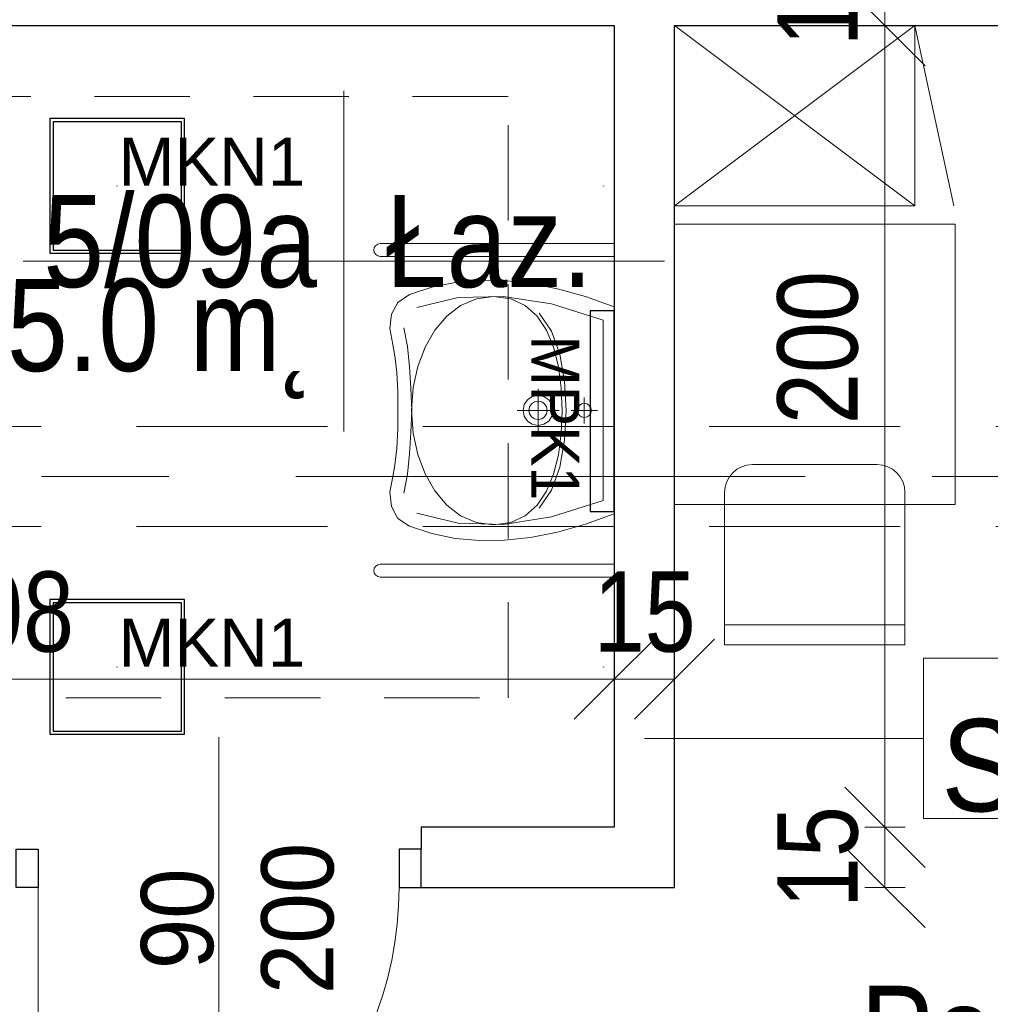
# Model space of a CAD drawing. Header units: centimetres. Extents: x -1631 to 21770, y -8842 to 3590.
# Tile 127 of 150: x 702 to 944, y 757 to 1002. Entities that reach past the tile are written whole.
import ezdxf

# ---------------------------------------------------------------- set-up
doc = ezdxf.new("R2010")
doc.units = ezdxf.units.CM
for name, pattern in [('Oś', [222.25, 127, -31.75, 31.75, -31.75]), ('Ponad', [39.688, 23.813, -15.875]), ('Ukryte', [71.438, 47.625, -23.813])]:
    doc.linetypes.add(name, pattern=pattern)
for name, color, linetype, lineweight in [('A-ANNO-DIMS', 211, 'Continuous', 13), ('A-ANNO-DIMS-100', 211, 'Continuous', 13), ('A-ANNO-NOTE', 131, 'Continuous', 9), ('A-AREA-IDEN', 2, 'Continuous', 13), ('A-DETL-GENF', 92, 'Continuous', 9), ('A-DETL-HDLN', 90, 'Ukryte', 9), ('A-DETL-MEDM', 33, 'Continuous', 13), ('A-DOOR', 31, 'Continuous', 13), ('A-FLOR-OVHD', 1, 'Ponad', 9), ('A-WALL', 113, 'Continuous', 13), ('A-WALL-IDEN', 211, 'Continuous', 13), ('I-FURN', 30, 'Continuous', 9), ('P-SANR-FIXT', 6, 'Continuous', 9), ('S-GRID', 1, 'Continuous', 13)]:
    doc.layers.add(name, color=color, linetype=linetype, lineweight=lineweight)
doc.layers.add('E_oprawy', color=12, linetype='Continuous')
doc.styles.add('Arial', font='arial.ttf', dxfattribs={"width": 0.9, "height": 18})
doc.styles.add('Arial Narrow_5', font='ARIALN.TTF', dxfattribs={"height": 20})
doc.styles.add('Arial_11', font='arial.ttf', dxfattribs={"width": 0.85, "height": 23})
doc.styles.add('Arial_12', font='arial.ttf', dxfattribs={"width": 0.9, "height": 23})
doc.dimstyles.new('Diagonal_1_100__0__wewnętrzne_1', dxfattribs={"dimscale": 30.48, "dimtxt": 20.468619, "dimasz": 0.656168, "dimexe": 0.164042, "dimexo": 0.0625, "dimgap": 0.032808, "dimtad": 1, "dimdec": 0, "dimdsep": 46, "dimtxsty": 'Arial Narrow_5', "dimblk1": 'OBLIQUE', "dimblk2": 'OBLIQUE', "dimsah": 1, "dimcen": 0.09, "dimazin": 0, "dimtfac": 1, "dimtdec": 4, "dimtix": 1, "dimtmove": 0, "dimatfit": 3, "dimfxl": 0, "dimtvp": 1, "dimtolj": 1, "dimtzin": 0, "dimarcsym": 0})
doc.dimstyles.new('Diagonal_1_100__0__wewnętrzne_2', dxfattribs={"dimscale": 30.48, "dimtxt": 20.468619, "dimasz": 0.656168, "dimexe": 0.164042, "dimexo": 0.0625, "dimgap": 0.032808, "dimtad": 1, "dimdec": 0, "dimdsep": 46, "dimtxsty": 'Arial Narrow_5', "dimblk1": 'OBLIQUE', "dimblk2": 'OBLIQUE', "dimsah": 1, "dimcen": 0.09, "dimazin": 0, "dimtfac": 1, "dimtdec": 4, "dimtix": 1, "dimtmove": 2, "dimatfit": 3, "dimfxl": 0, "dimtvp": 1, "dimtolj": 1, "dimtzin": 0, "dimarcsym": 0})

# ---------------------------------------------------------------- blocks, each defined once
blk = doc.blocks.new('Blat - Blat-V2-5_piętro III __10_50 m_ - stan projektowany')
at = {"layer": 'I-FURN'}
for p, q in [((0, 0), (70, 0)), ((70, 0), (70, -70)), ((70, -70), (0, -70))]:
    blk.add_line(p, q, dxfattribs=at)
blk = doc.blocks.new('DRZWI 1S - automatyczna etykieta - Drzwi 90 _łazienkowe_-2364279-5_piętro III __10_50 m_ - stan projektowany')
at = {"layer": 'A-DETL-GENF'}
for p, q in [((-50.5, 7.5), (-50.5, -2)), ((-45, 7.5), (-50.5, 7.5)), ((-45, -2), (-45, 7.5)), ((50.5, 7.5), (45, 7.5)), ((45, 7.5), (45, -2)), ((50.5, -2), (50.5, 7.5)), ((-50.5, -2), (-45, -2)), ((45, -2), (50.5, -2))]:
    blk.add_line(p, q, dxfattribs=at)
at = {"layer": 'A-DETL-MEDM', "lineweight": 25}
for p, q in [((-45, 7.5), (-50.5, 7.5)), ((-50.5, 7.5), (-50.5, -2)), ((-45, -2), (-45, 7.5)), ((45, -2), (45, 7.5)), ((45, 7.5), (50.5, 7.5)), ((50.5, 7.5), (50.5, -2)), ((-50.5, -2), (-45, -2)), ((50.5, -2), (45, -2))]:
    blk.add_line(p, q, dxfattribs=at)
at = {"layer": 'A-DOOR'}
blk.add_line((45, 7.5), (45, 97.5), dxfattribs=at)
blk.add_arc((45, 7.5), 90, 90, 180, dxfattribs=at)
blk = doc.blocks.new('umywalka dla N_65x56 koło - Type 1-2359174-5_piętro III __10_50 m_ - stan projektowany')
at = {"layer": 'P-SANR-FIXT'}
for p, q in [((-29.1, 65.9), (-29.1, 7.5)), ((-25.9, 65.9), (-25.9, 7.5)), ((50.9, 65.9), (50.9, 7.5)), ((54.1, 7.5), (54.1, 65.9)), ((-14.43, 61.47), (-16.38, 58.62)), ((-11.49, 63.08), (-14.43, 61.47)), ((-7.9, 63.51), (-11.49, 63.08)), ((-3.96, 62.78), (-7.9, 63.51)), ((-1.14, 62.22), (-3.96, 62.78)), ((3.08, 61.79), (-1.14, 62.22)), ((7.9, 61.54), (3.08, 61.79)), ((12.5, 61.51), (7.9, 61.54)), ((17.1, 61.54), (12.5, 61.51)), ((21.92, 61.79), (17.1, 61.54)), ((26.14, 62.22), (21.92, 61.79)), ((28.96, 62.78), (26.14, 62.22)), ((32.9, 63.51), (28.96, 62.78)), ((36.49, 63.08), (32.9, 63.51)), ((39.43, 61.47), (36.49, 63.08)), ((41.38, 58.62), (39.43, 61.47)), ((-8.14, 60.01), (-3.44, 59.13)), ((-3.44, 59.13), (1.64, 58.58)), ((23.33, 58.58), (28.41, 59.13)), ((28.41, 59.13), (33.11, 60.01)), ((-16.38, 58.62), (-18.22, 53.01)), ((-13.17, 56.78), (-15.64, 46.48)), ((1.52, 56.54), (-3.33, 54.72)), ((6.84, 57.67), (1.52, 56.54)), ((1.64, 58.58), (6.99, 58.24)), ((12.52, 58.06), (6.84, 57.67)), ((6.99, 58.24), (12.48, 58.02)), ((12.48, 58.02), (17.98, 58.24)), ((18.18, 57.67), (12.52, 58.06)), ((17.98, 58.24), (23.33, 58.58)), ((23.49, 56.54), (18.18, 57.67)), ((28.31, 54.72), (23.49, 56.54)), ((40.64, 46.48), (38.17, 56.78)), ((43.22, 53.01), (41.38, 58.62)), ((-3.33, 54.72), (-7.59, 52.29)), ((32.54, 52.29), (28.31, 54.72)), ((-18.22, 53.01), (-19.42, 47.19)), ((-7.59, 52.29), (-11.11, 49.31)), ((36.03, 49.31), (32.54, 52.29)), ((44.42, 47.19), (43.22, 53.01)), ((-11.11, 49.31), (-13.79, 45.83)), ((38.68, 45.83), (36.03, 49.31)), ((-19.42, 47.19), (-19.97, 41.14)), ((44.97, 41.14), (44.42, 47.19)), ((-15.64, 46.48), (-15.95, 35.24)), ((-13.79, 45.83), (-15.49, 41.92)), ((40.36, 41.92), (38.68, 45.83)), ((40.95, 35.24), (40.64, 46.48)), ((-15.49, 41.92), (-16.08, 37.64)), ((40.95, 37.64), (40.36, 41.92)), ((-19.97, 41.14), (-19.89, 34.88)), ((44.89, 34.88), (44.97, 41.14)), ((-16.08, 37.64), (-15.49, 33.33)), ((40.36, 33.33), (40.95, 37.64)), ((-19.89, 34.88), (-19.18, 28.39)), ((-15.95, 35.24), (-14.09, 23.15)), ((39.09, 23.15), (40.95, 35.24)), ((44.18, 28.39), (44.89, 34.88)), ((-15.49, 33.33), (-13.8, 29.72)), ((38.67, 29.72), (40.36, 33.33)), ((-13.8, 29.72), (-11.14, 26.76)), ((9.85, 29.16), (11.04, 29.97)), ((11.04, 29.97), (12.5, 30.26)), ((12.5, 31.76), (12.5, 21.26)), ((12.5, 30.26), (13.96, 29.97)), ((13.96, 29.97), (15.15, 29.16)), ((36.01, 26.76), (38.67, 29.72)), ((-19.18, 28.39), (-17.85, 21.67)), ((8.75, 26.51), (9.04, 27.97)), ((9.04, 27.97), (9.85, 29.16)), ((10.2, 26.51), (10.38, 27.41)), ((10.38, 27.41), (10.87, 28.14)), ((10.87, 28.14), (11.61, 28.63)), ((11.61, 28.63), (12.5, 28.81)), ((12.5, 28.81), (13.39, 28.63)), ((13.39, 28.63), (14.13, 28.14)), ((14.13, 28.14), (14.62, 27.41)), ((14.62, 27.41), (14.8, 26.51)), ((15.15, 29.16), (15.96, 27.97)), ((15.96, 27.97), (16.25, 26.51)), ((42.85, 21.67), (44.18, 28.39)), ((-7.38, 23.21), (-11.89, 26.24)), ((-11.14, 26.76), (-7.63, 24.42)), ((7.16, 26.51), (17.84, 26.51)), ((9.04, 25.06), (8.75, 26.51)), ((9.85, 23.86), (9.04, 25.06)), ((10.38, 25.62), (10.2, 26.51)), ((10.87, 24.89), (10.38, 25.62)), ((11.61, 24.39), (10.87, 24.89)), ((14.13, 24.89), (13.39, 24.39)), ((14.62, 25.62), (14.13, 24.89)), ((14.8, 26.51), (14.62, 25.62)), ((15.96, 25.06), (15.15, 23.86)), ((16.25, 26.51), (15.96, 25.06)), ((36.76, 26.24), (32.25, 23.21)), ((32.5, 24.42), (36.01, 26.76)), ((-14.09, 23.15), (-10.01, 10.3)), ((-7.63, 24.42), (-3.39, 22.67)), ((-1.64, 21.13), (-7.38, 23.21)), ((-3.39, 22.67), (1.45, 21.46)), ((11.04, 23.06), (9.85, 23.86)), ((12.5, 22.76), (11.04, 23.06)), ((12.5, 24.21), (11.61, 24.39)), ((13.39, 24.39), (12.5, 24.21)), ((13.96, 23.06), (12.5, 22.76)), ((15.15, 23.86), (13.96, 23.06)), ((23.42, 21.46), (28.26, 22.67)), ((32.25, 23.21), (26.51, 21.13)), ((28.26, 22.67), (32.5, 24.42)), ((35.01, 10.3), (39.09, 23.15)), ((-17.85, 21.67), (-15.89, 14.7)), ((5.06, 19.92), (-1.64, 21.13)), ((1.45, 21.46), (6.76, 20.76)), ((12.43, 19.54), (5.06, 19.92)), ((6.76, 20.76), (12.43, 20.54)), ((12.43, 20.54), (18.1, 20.76)), ((19.81, 19.92), (12.43, 19.54)), ((18.1, 20.76), (23.42, 21.46)), ((26.51, 21.13), (19.81, 19.92)), ((40.89, 14.7), (42.85, 21.67)), ((12.5, 18.23), (12.5, 11.72)), ((15.75, 14.98), (9.25, 14.98)), ((10.75, 14.98), (10.89, 15.66)), ((10.89, 14.3), (10.75, 14.98)), ((10.89, 15.66), (11.26, 16.21)), ((11.26, 16.21), (11.82, 16.59)), ((11.82, 16.59), (12.5, 16.73)), ((12.5, 16.73), (13.18, 16.59)), ((13.18, 16.59), (13.74, 16.21)), ((13.74, 16.21), (14.11, 15.66)), ((14.11, 15.66), (14.25, 14.98)), ((14.25, 14.98), (14.11, 14.3)), ((-15.89, 14.7), (-13.31, 7.5)), ((11.26, 13.74), (10.89, 14.3)), ((11.82, 13.36), (11.26, 13.74)), ((12.5, 13.22), (11.82, 13.36)), ((13.18, 13.36), (12.5, 13.22)), ((13.74, 13.74), (13.18, 13.36)), ((14.11, 14.3), (13.74, 13.74)), ((38.31, 7.5), (40.89, 14.7)), ((-10.01, 10.3), (12.5, 10.3)), ((12.5, 10.3), (35.01, 10.3))]:
    blk.add_line(p, q, dxfattribs=at)
for centre in [(-27.5, 65.9), (52.5, 65.9)]:
    blk.add_arc(centre, 1.6, 360, 180, dxfattribs=at)
blk = doc.blocks.new('krzesło - krzesło-1270919-5_piętro III __10_50 m_ - stan projektowany')
at = {"layer": 'I-FURN'}
for p, q in [((-15.5, 22.5), (15.5, 22.5)), ((-22.5, -22.5), (-22.5, 15.5)), ((22.5, 15.5), (22.5, -22.5)), ((22.5, -17.5), (-22.5, -17.5)), ((22.5, -22.5), (-22.5, -22.5))]:
    blk.add_line(p, q, dxfattribs=at)
for centre, start, end in [((-15.5, 15.5), 90, 180), ((15.5, 15.5), 360, 90)]:
    blk.add_arc(centre, 7, start, end, dxfattribs=at)
blk = doc.blocks.new('szafka szatniowa - szafki bez siedziska-1349188-5_piętro III __10_50 m_ - stan projektowany')
at = {"layer": 'I-FURN'}
for p, q in [((-22.5, 60), (22.5, 69.71)), ((22.5, 0), (-22.5, 60)), ((22.5, 60), (-22.5, 0)), ((-22.5, 60), (22.5, 60)), ((22.5, 60), (22.5, 0))]:
    blk.add_line(p, q, dxfattribs=at)
blk = doc.blocks.new('DIMBLOCK95-5_piętro III __10_50 m_ - stan projektowany')
at = {"layer": 'A-ANNO-DIMS-100', "transparency": 16777216}
for p, q in [((917.9, 800.83), (907.9, 810.83)), ((912.9, 800.83), (922.9, 800.83)), ((917.9, 800.83), (912.9, 800.83)), ((917.9, 785.83), (917.9, 800.83)), ((917.9, 800.83), (927.9, 790.83)), ((917.9, 785.83), (907.9, 795.83)), ((912.9, 785.83), (922.9, 785.83)), ((917.9, 785.83), (912.9, 785.83)), ((917.9, 785.83), (927.9, 775.83))]:
    blk.add_line(p, q, dxfattribs=at)
at = {"layer": 'A-ANNO-DIMS-100', "color": 0, "transparency": 16777216, "insert": (891.05, 780.65), "char_height": 20, "width": 30.4105, "attachment_point": 1, "rotation": 90, "line_spacing_factor": 0.974696, "style": 'Arial Narrow_5'}
blk.add_mtext('15', dxfattribs=at)
blk = doc.blocks.new('_Oblique')
at = {"color": 0, "linetype": 'ByBlock', "lineweight": -2}
blk.add_line((-0.5, -0.5), (0.5, 0.5), dxfattribs=at)
blk = doc.blocks.new('DIMBLOCK96-5_piętro III __10_50 m_ - stan projektowany')
at = {"layer": 'A-ANNO-DIMS-100', "transparency": 16777216}
for p, q in [((917.9, 1000.83), (907.9, 1010.83)), ((912.9, 1000.83), (922.9, 1000.83)), ((917.9, 1000.83), (912.9, 1000.83)), ((917.9, 800.83), (917.9, 1000.83)), ((917.9, 1000.83), (927.9, 990.83)), ((917.9, 800.83), (907.9, 810.83)), ((912.9, 800.83), (922.9, 800.83)), ((917.9, 800.83), (912.9, 800.83)), ((917.9, 800.83), (927.9, 790.83))]:
    blk.add_line(p, q, dxfattribs=at)
at = {"layer": 'A-ANNO-DIMS-100', "color": 0, "transparency": 16777216, "insert": (891.05, 901.39), "char_height": 20, "width": 45.6158, "attachment_point": 1, "rotation": 90, "line_spacing_factor": 0.974696, "style": 'Arial Narrow_5'}
blk.add_mtext('200', dxfattribs=at)
blk = doc.blocks.new('DIMBLOCK97-5_piętro III __10_50 m_ - stan projektowany')
at = {"layer": 'A-ANNO-DIMS-100', "transparency": 16777216}
for p, q in [((917.9, 1015.83), (907.9, 1025.83)), ((912.9, 1015.83), (922.9, 1015.83)), ((917.9, 1015.83), (912.9, 1015.83)), ((917.9, 1000.83), (917.9, 1015.83)), ((917.9, 1015.83), (927.9, 1005.83)), ((917.9, 1000.83), (907.9, 1010.83)), ((912.9, 1000.83), (922.9, 1000.83)), ((917.9, 1000.83), (912.9, 1000.83)), ((917.9, 1000.83), (927.9, 990.83))]:
    blk.add_line(p, q, dxfattribs=at)
at = {"layer": 'A-ANNO-DIMS-100', "color": 0, "transparency": 16777216, "insert": (891.05, 995.65), "char_height": 20, "width": 30.4105, "attachment_point": 1, "rotation": 90, "line_spacing_factor": 0.974696, "style": 'Arial Narrow_5'}
blk.add_mtext('15', dxfattribs=at)
blk = doc.blocks.new('METKA_POMIESZCZENIA2 - Rozbudowana krótka - bez ramki-2403173-5_piętro III __10_50 m_ - stan projektowany')
at = {"layer": 'A-AREA-IDEN'}
for p, q in [((0, 0.425), (0, 0)), ((0.0976, 0), (-0.8, 0)), ((-0.8, 0), (0.8, 0)), ((0, 0), (0, -0.425))]:
    blk.add_line(p, q, dxfattribs=at)
blk = doc.blocks.new('DIMBLOCK202-5_piętro III __10_50 m_ - stan projektowany')
at = {"layer": 'A-ANNO-DIMS-100', "transparency": 16777216}
for p, q in [((850.38, 837.79), (860.38, 847.79)), ((865.38, 837.79), (875.38, 847.79)), ((850.38, 832.79), (850.38, 842.79)), ((865.38, 832.79), (865.38, 842.79)), ((850.38, 837.79), (840.38, 827.79)), ((865.38, 837.79), (850.38, 837.79)), ((850.38, 837.79), (850.38, 832.79)), ((865.38, 837.79), (855.38, 827.79)), ((865.38, 837.79), (865.38, 832.79))]:
    blk.add_line(p, q, dxfattribs=at)
at = {"layer": 'A-ANNO-DIMS-100', "color": 0, "transparency": 16777216, "insert": (845.21, 864.64), "char_height": 20, "width": 30.4105, "attachment_point": 1, "line_spacing_factor": 0.974696, "style": 'Arial Narrow_5'}
blk.add_mtext('15', dxfattribs=at)
blk = doc.blocks.new('DIMBLOCK203-5_piętro III __10_50 m_ - stan projektowany')
at = {"layer": 'A-ANNO-DIMS-100', "transparency": 16777216}
for p, q in [((542.38, 837.79), (552.38, 847.79)), ((850.38, 837.79), (860.38, 847.79)), ((542.38, 832.79), (542.38, 842.79)), ((850.38, 832.79), (850.38, 842.79)), ((542.38, 837.79), (532.38, 827.79)), ((850.38, 837.79), (542.38, 837.79)), ((542.38, 837.79), (542.38, 832.79)), ((850.38, 837.79), (840.38, 827.79)), ((850.38, 837.79), (850.38, 832.79))]:
    blk.add_line(p, q, dxfattribs=at)
at = {"layer": 'A-ANNO-DIMS-100', "color": 0, "transparency": 16777216, "insert": (677.37, 864.64), "char_height": 20, "width": 45.6158, "attachment_point": 1, "line_spacing_factor": 0.974696, "style": 'Arial Narrow_5'}
blk.add_mtext('308', dxfattribs=at)
blk = doc.blocks.new('ET sciana_AT7 - 10mm-2270614-5_piętro III __10_50 m_ - stan projektowany')
at = {"layer": 'A-WALL-IDEN'}
for p, q in [((-0.4, 0.196875), (0.4, 0.196875)), ((-0.4, -0.203125), (-0.4, 0.196875)), ((0.4, 0.196875), (0.4, -0.203125)), ((-0.4, -0.203125), (0.4, -0.203125))]:
    blk.add_line(p, q, dxfattribs=at)
blk = doc.blocks.new('MPK1')
at = {"layer": 'E_oprawy', "linetype": 'ByBlock'}
blk.add_lwpolyline([(0, 6), (0, 0), (50, 0), (50, 6)], close=True, dxfattribs=at)
at = {"layer": 'E_oprawy'}
blk.add_circle((25, 0), 0.00001, dxfattribs=at)
at = {"layer": 'E_oprawy', "color": 4, "style": 'Arial', "width": 0.9}
blk.add_text('MPK1', height=12, rotation=180, dxfattribs=at).set_placement((43.89, 20.74))
blk = doc.blocks.new('MKN1')
at = {"layer": 'E_oprawy', "linetype": 'ByBlock'}
for points in [[(9572.75, 390.73), (9572.75, 357.13), (9606.35, 357.13), (9606.35, 390.73)], [(9573.55, 389.92), (9573.55, 357.92), (9605.55, 357.92), (9605.55, 389.92)]]:
    blk.add_lwpolyline(points, close=True, dxfattribs=at)
for centre in [(9589.55, 373.92), (9710.84, 373.92)]:
    blk.add_circle(centre, 0.01, dxfattribs=at)
at = {"layer": 'E_oprawy', "color": 4, "linetype": 'ByBlock', "insert": (9589.85, 385.97), "char_height": 0.2, "width": 42.2965, "attachment_point": 1}
blk.add_mtext('{\\fArial|b0|i0|c0|p0;\\H60x;MKN1}', dxfattribs=at)

msp = doc.modelspace()

# ---------------------------------------------------------------- linework, layer by layer
at = {"layer": 'A-ANNO-NOTE', "lineweight": 13}
msp.add_line((751.68, 823.33), (751.68, 733.33), dxfattribs=at)
msp.add_line((751.68, 823.33), (751.68, 733.33), dxfattribs=at)
at = {"layer": 'A-DETL-HDLN'}
for p, q in [((-1197.62, 900.83), (1172.38, 900.83)), ((-1197.62, 875.83), (1172.38, 875.83))]:
    msp.add_line(p, q, dxfattribs=at)
at = {"layer": 'A-FLOR-OVHD'}
for p, q in [((823.87, 983.15), (673.87, 983.15)), ((823.87, 833.15), (823.87, 983.15)), ((673.87, 833.15), (823.87, 833.15))]:
    msp.add_line(p, q, dxfattribs=at)
at = {"layer": 'A-WALL', "color": 7, "lineweight": 25}
for p, q in [((602.38, 1000.83), (850.38, 1000.83)), ((850.38, 1000.83), (850.38, 800.83)), ((865.38, 785.83), (865.38, 1000.83)), ((865.38, 1000.83), (1203.38, 1000.83)), ((850.38, 800.83), (802.18, 800.83)), ((802.18, 800.83), (802.18, 795.33)), ((802.18, 785.83), (865.38, 785.83))]:
    msp.add_line(p, q, dxfattribs=at)
at = {"layer": 'A-WALL-IDEN'}
msp.add_line((857.88, 823), (927.51, 823), dxfattribs=at)
at = {"layer": 'S-GRID', "linetype": 'Oś'}
msp.add_line((1342.46, 888.33), (-1368.76, 888.33), dxfattribs=at)

# ---------------------------------------------------------------- block references
at = {"layer": 'A-AREA-IDEN', "xscale": 99.99999999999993, "yscale": 99.99999999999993, "zscale": 99.99999999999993}
msp.add_blockref('METKA_POMIESZCZENIA2 - Rozbudowana krótka - bez ramki-2403173-5_piętro III __10_50 m_ - stan projektowany', (782.91, 942.03), dxfattribs=at)
at = {"layer": 'A-DOOR', "rotation": 180}
msp.add_blockref('DRZWI 1S - automatyczna etykieta - Drzwi 90 _łazienkowe_-2364279-5_piętro III __10_50 m_ - stan projektowany', (751.68, 793.33), dxfattribs=at)
at = {"layer": 'A-WALL-IDEN', "xscale": 99.99999999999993, "yscale": 99.99999999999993, "zscale": 99.99999999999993}
msp.add_blockref('ET sciana_AT7 - 10mm-2270614-5_piętro III __10_50 m_ - stan projektowany', (967.51, 823.31), dxfattribs=at)
at = {"layer": 'E_oprawy', "linetype": 'ByBlock'}
for p in [(-8863.17, 586.9), (-8863.17, 466.9)]:
    msp.add_blockref('MKN1', p, dxfattribs=at)
at = {"layer": 'E_oprawy', "rotation": 90.0000000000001}
msp.add_blockref('MPK1', (850.38, 879.63), dxfattribs=at)
at = {"layer": 'I-FURN', "rotation": 270.0000000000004}
msp.add_blockref('szafka szatniowa - szafki bez siedziska-1349188-5_piętro III __10_50 m_ - stan projektowany', (865.38, 978.33), dxfattribs=at)
at = {"layer": 'I-FURN'}
for name, p in [('Blat - Blat-V2-5_piętro III __10_50 m_ - stan projektowany', (865.38, 951.33)), ('krzesło - krzesło-1270919-5_piętro III __10_50 m_ - stan projektowany', (900.38, 868.83))]:
    msp.add_blockref(name, p, dxfattribs=at)
at = {"layer": 'P-SANR-FIXT', "rotation": 90}
msp.add_blockref('umywalka dla N_65x56 koło - Type 1-2359174-5_piętro III __10_50 m_ - stan projektowany', (857.88, 892.33), dxfattribs=at)

# ---------------------------------------------------------------- texts
at = {"layer": 'A-ANNO-NOTE', "lineweight": 211, "char_height": 18, "attachment_point": 5, "rotation": 90, "line_spacing_factor": 0.936439, "style": 'Arial'}
for s, insert, width in [('\\pxqc,t6.35,12.7,19.05,25.4,31.75,38.1,44.45,50.8,57.15,63.5,69.85,76.2,82.55,88.9,95.25,101.6,107.95,114.3,120.65,127,133.35,139.7,146.05,152.4,158.75,165.1,171.45,177.8,184.15,190.5,196.85,203.2;{200}', (771.44, 778.09), 38.07), ('\\pxqc,t6.35,12.7,19.05,25.4,31.75,38.1,44.45,50.8,57.15,63.5,69.85,76.2,82.55,88.9,95.25,101.6,107.95,114.3,120.65,127,133.35,139.7,146.05,152.4,158.75,165.1,171.45,177.8,184.15,190.5,196.85,203.2;{200}', (771.44, 778.09), 38.07), ('\\pxqc,t6.35,12.7,19.05,25.4,31.75,38.1,44.45,50.8,57.15,63.5,69.85,76.2,82.55,88.9,95.25,101.6,107.95,114.3,120.65,127,133.35,139.7,146.05,152.4,158.75,165.1,171.45,177.8,184.15,190.5,196.85,203.2;{90}', (741.44, 778), 25.65)]:
    msp.add_mtext(s, dxfattribs=dict(at, insert=insert, width=width))
at = {"layer": 'A-AREA-IDEN', "char_height": 23, "line_spacing_factor": 0.936439, "style": 'Arial_11'}
for s, insert, width, attachment_point in [('\\pt84.99995,169.9999,255.00008,340.00003,424.99998,509.99993,595.00011,680.00006,765.00001,849.99996,934.99991,1020.00009,1105.00004,1189.99999,1274.99994,1359.99989,1445.00007,1530.00002,1614.99997,1699.99992,1785.0001,1870.00005,1955,2039.99995,2124.9999,2210.00008,2295.00003,2379.99998,2464.99993,2550.00011,2635.00006,2720.00001;Łaz.', (793.33, 935.25), 51.765, 7), ('\\pxqr,t3.69565,7.3913,11.08696,14.78261,18.47826,22.17391,25.86957,29.56522,33.26087,36.95652,40.65217,44.34783,48.04348,51.73913,55.43478,59.13043,62.82609,66.52174,70.21739,73.91304,77.6087,81.30435,85,88.69565,92.3913,96.08696,99.78261,103.47826,107.17391,110.86957,114.56522,118.26087;{5/09a}', (776.25, 935.25), 68, 9), ('\\pt84.99995,169.9999,255.00008,340.00003,424.99998,509.99993,595.00011,680.00006,765.00001,849.99996,934.99991,1020.00009,1105.00004,1189.99999,1274.99994,1359.99989,1445.00007,1530.00002,1614.99997,1699.99992,1785.0001,1870.00005,1955,2039.99995,2124.9999,2210.00008,2295.00003,2379.99998,2464.99993,2550.00011,2635.00006,2720.00001;5.0 m˛', (776.25, 937.64), 76.5, 3), ('\\pt84.99995,169.9999,255.00008,340.00003,424.99998,509.99993,595.00011,680.00006,765.00001,849.99996,934.99991,1020.00009,1105.00004,1189.99999,1274.99994,1359.99989,1445.00007,1530.00002,1614.99997,1699.99992,1785.0001,1870.00005,1955,2039.99995,2124.9999,2210.00008,2295.00003,2379.99998,2464.99993,2550.00011,2635.00006,2720.00001;Pok. łóżkowy\\P1os.', (911.76, 702.05), 156.91, 7)]:
    msp.add_mtext(s, dxfattribs=dict(at, insert=insert, width=width, attachment_point=attachment_point))
at = {"layer": 'A-WALL-IDEN', "insert": (965.7, 816.15), "char_height": 23, "width": 67.32, "attachment_point": 5, "line_spacing_factor": 0.936439, "style": 'Arial_12'}
msp.add_mtext('\\pxqc,t4.96957,9.93913,14.9087,19.87826,24.84783,29.81739,34.78696,39.75652,44.72609,49.69565,54.66522,59.63478,64.60435,69.57391,74.54348,79.51304,84.48261,89.45217,94.42174,99.3913,104.36087,109.33043,114.3,119.26957,124.23913,129.2087,134.17826,139.14783,144.11739,149.08696,154.05652,159.02609;{S/1.1}', dxfattribs=at)

# ---------------------------------------------------------------- dimensions: what is measured, and where the dimension line sits
at = {"layer": 'A-ANNO-DIMS'}
for base, p1, p2, picture, middle in [((917.9, 1015.83), (912.9, 1000.83), (912.9, 1015.83), 'DIMBLOCK97-5_piętro III __10_50 m_ - stan projektowany', (906.68, 1008.33)), ((917.9, 800.83), (912.9, 785.83), (912.9, 800.83), 'DIMBLOCK95-5_piętro III __10_50 m_ - stan projektowany', (906.68, 793.33))]:
    dim = msp.add_linear_dim(base=base, p1=p1, p2=p2, angle=90, dimstyle='Diagonal_1_100__0__wewnętrzne_1', override={"dimpost": '<>', "dimfxl": 15}, dxfattribs=at)
    dim.commit()
    dim.dimension.update_dxf_attribs({"geometry": picture, "text_midpoint": middle})
dim = msp.add_linear_dim(base=(917.9, 1000.83), p1=(912.9, 800.83), p2=(912.9, 1000.83), angle=90, dimstyle='Diagonal_1_100__0__wewnętrzne_2', override={"dimpost": '<>', "dimfxl": 200}, dxfattribs=at)
dim.commit()
dim.dimension.update_dxf_attribs({"geometry": 'DIMBLOCK96-5_piętro III __10_50 m_ - stan projektowany', "text_midpoint": (904.38, 924.2), "dimtype": 160, "text_rotation": 90})
for base, p1, p2, override, picture, middle in [((542.38, 837.79), (850.38, 832.79), (542.38, 832.79), {"dimpost": '<>', "dimfxl": 308}, 'DIMBLOCK203-5_piętro III __10_50 m_ - stan projektowany', (696.38, 849)), ((850.38, 837.79), (865.38, 832.79), (850.38, 832.79), {"dimpost": '<>', "dimfxl": 15}, 'DIMBLOCK202-5_piętro III __10_50 m_ - stan projektowany', (857.88, 849))]:
    dim = msp.add_linear_dim(base=base, p1=p1, p2=p2, dimstyle='Diagonal_1_100__0__wewnętrzne_1', override=override, dxfattribs=at)
    dim.commit()
    dim.dimension.update_dxf_attribs({"geometry": picture, "text_midpoint": middle})

doc.saveas('drawing.dxf')
